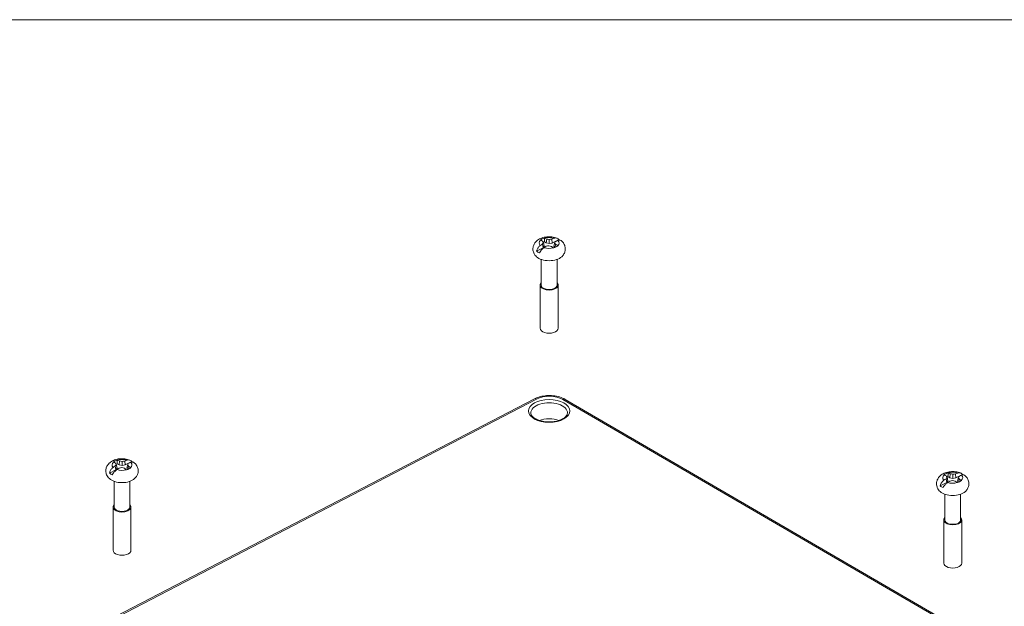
# Model space of a CAD drawing. Header units: millimetres. Extents: x 15 to 916, y 15 to 705.
# Tile 20 of 20: x 608 to 785, y 589 to 695. Entities that reach past the tile are written whole.
import ezdxf

# ---------------------------------------------------------------- set-up
doc = ezdxf.new("R2010")
doc.units = ezdxf.units.MM
doc.header["$LTSCALE"] = 3.333333
for name, color, linetype, lineweight in [('Sketch Geometry (ANSI)', 7, 'Continuous', 9), ('Visible (ANSI)', 7, 'Continuous', 9), ('Visible Narrow (ANSI)', 7, 'Continuous', 9)]:
    doc.layers.add(name, color=color, linetype=linetype, lineweight=lineweight)

# ---------------------------------------------------------------- blocks, each defined once
blk = doc.blocks.new('Borders Hammond border')
at = {"layer": 'Sketch Geometry (ANSI)'}
blk.add_line((271.9, 208.4), (7.5, 208.4), dxfattribs=at)

msp = doc.modelspace()

# ---------------------------------------------------------------- linework, layer by layer
at = {"layer": 'Visible (ANSI)'}
for p, q in [((702.3879, 654.5235), (702.5366, 653.8591)), ((702.5535, 654.6441), (702.8987, 654.4432)), ((702.9766, 655.1498), (702.8987, 654.4432)), ((702.8987, 654.4432), (703.4359, 654.3265)), ((703.4401, 655.0705), (703.4359, 654.3265)), ((703.4359, 654.3265), (703.9843, 654.4264)), ((703.9129, 655.1353), (703.9843, 654.4264)), ((705.157, 655.036), (703.9843, 654.4264)), ((704.4343, 654.4919), (704.2857, 653.832)), ((701.1518, 652.9539), (702.3245, 653.5636)), ((702.2092, 654.2497), (702.3245, 653.5636)), ((702.3245, 653.5636), (702.5366, 653.8591)), ((704.2857, 653.832), (704.4202, 653.6084)), ((704.5865, 654.2129), (704.4852, 653.6335)), ((701.9823, 651.4731), (701.9829, 646.8301)), ((704.8407, 651.4735), (704.8412, 646.8304)), ((701.7954, 646.8301), (701.7964, 639.0562)), ((705.0287, 646.8305), (705.0297, 639.0566)), ((622.3391, 585.5746), (700.7835, 626.3524)), ((706.2984, 626.2603), (780.4245, 583.1206)), ((624.229, 612.9671), (625.4017, 613.5767)), ((625.2864, 614.2628), (625.4017, 613.5767)), ((625.4017, 613.5767), (625.6138, 613.8722)), ((625.4651, 614.5367), (625.6138, 613.8722)), ((625.6307, 614.6572), (625.9759, 614.4563)), ((626.0538, 615.163), (625.9759, 614.4563)), ((625.9759, 614.4563), (626.5131, 614.3397)), ((626.5173, 615.0836), (626.5131, 614.3397)), ((626.5131, 614.3397), (627.0615, 614.4395)), ((626.9901, 615.1485), (627.0615, 614.4395)), ((628.2342, 615.0491), (627.0615, 614.4395)), ((627.5115, 614.505), (627.3629, 613.8451)), ((627.3629, 613.8451), (627.4974, 613.6215)), ((627.6637, 614.226), (627.5624, 613.6466)), ((774.8974, 611.9468), (775.0127, 611.2606)), ((775.0761, 612.2206), (775.2249, 611.5561)), ((775.2417, 612.3412), (775.587, 612.1402)), ((775.6649, 612.8469), (775.587, 612.1402)), ((775.587, 612.1402), (776.1242, 612.0236)), ((776.1283, 612.7676), (776.1242, 612.0236)), ((776.1242, 612.0236), (776.6725, 612.1234)), ((776.6011, 612.8324), (776.6725, 612.1234)), ((777.8452, 612.7331), (776.6725, 612.1234)), ((777.1225, 612.1889), (776.974, 611.529)), ((777.2747, 611.91), (777.1734, 611.3306)), ((625.0595, 611.4863), (625.0601, 606.8432)), ((627.9179, 611.4866), (627.9184, 606.8436)), ((773.84, 610.651), (775.0127, 611.2606)), ((775.0127, 611.2606), (775.2249, 611.5561)), ((776.974, 611.529), (777.1085, 611.3054)), ((774.6705, 609.1702), (774.6711, 604.5271)), ((777.5289, 609.1706), (777.5295, 604.5275)), ((624.8726, 606.8432), (624.8736, 599.0693)), ((628.1059, 606.8436), (628.1069, 599.0697)), ((774.4836, 604.5271), (774.4846, 596.7533)), ((777.717, 604.5275), (777.7179, 596.7537))]:
    msp.add_line(p, q, dxfattribs=at)
for centre, major_axis, ratio, start_param, end_param in [((703.4111, 654.4353), (-1.8109, -0.0002), 0.55002244, 5.19058972, 5.74825408), ((704.658, 644.6054), (-7.5296, 10.4222), 0.46933005, 5.56166583, 5.60503863), ((704.6017, 643.6357), (0.7576, 12.8874), 0.39764419, 0.58832421, 0.62684126), ((704.6263, 644.1149), (-4.1246, 12.233), 0.16276425, 5.67276879, 5.71128585), ((703.4112, 653.8455), (1.6864, 0.0002), 0.55002244, 2.10425921, 2.24455622), ((702.1669, 643.3104), (3.8877, -12.2557), 0.66035084, 2.60345214, 2.64682493), ((702.9428, 643.2397), (9.0916, -9.1653), 0.86046728, 2.24400498, 2.28252203), ((703.814, 643.2262), (9.896, 8.2903), 0.87636766, 0.92944775, 0.96796481), ((704.5894, 643.2729), (4.436, 12.0681), 0.69333908, 0.51560829, 0.55898109), ((702.2232, 644.1521), (-4.5374, -12.086), 0.20662341, 3.72966564, 3.7681827), ((702.1985, 643.6729), (0.3477, -12.905), 0.35378503, 2.51694007, 2.55545713), ((702.2354, 644.6429), (-8.0097, -10.0579), 0.50231829, 3.85250274, 3.89587554), ((703.4112, 653.8455), (2.7805, 0.0003), 0.55002244, 0.80932315, 0.89190983), ((703.4112, 653.8455), (-2.7805, -0.0003), 0.55002244, 0.62215601, 0.89190983), ((704.5894, 643.2729), (4.436, 12.0681), 0.69333908, 0.74153757, 0.78491037), ((702.2354, 644.6429), (-8.0097, -10.0579), 0.50231829, 4.07843202, 4.12180481), ((703.0108, 644.5615), (-11.687, -5.4839), 0.68534688, 4.37100011, 4.40951717), ((703.8821, 644.548), (-11.2761, 6.2856), 0.66944649, 5.07258029, 5.11109735), ((704.658, 644.6054), (-7.5296, 10.4222), 0.46933005, 5.33573655, 5.37910935), ((703.4111, 654.4353), (1.8109, 0.0002), 0.55002244, 5.19058972, 5.74825408), ((702.1669, 643.3104), (3.8877, -12.2557), 0.66035084, 2.37752286, 2.42089566), ((703.4113, 652.6972), (-2.6446, -0.0003), 0.55002244, 0.53508062, 2.60651203), ((703.4121, 646.8303), (1.6167, 0.0002), 0.55002244, 2.655191, 6.76958696), ((703.4121, 646.8303), (1.4292, 0.0002), 0.55002244, 3.14159265, 6.28318531), ((703.413, 639.0564), (1.6167, 0.0002), 0.55002244, 3.14159265, 6.28318531), ((626.4883, 614.4485), (-1.8109, -0.0002), 0.55002244, 5.19058972, 5.74825408), ((625.2441, 603.3236), (3.8877, -12.2557), 0.66035084, 2.60345214, 2.64682493), ((627.6666, 603.2861), (4.436, 12.0681), 0.69333908, 0.74153757, 0.78491037), ((627.7352, 604.6186), (-7.5296, 10.4222), 0.46933005, 5.56166583, 5.60503863), ((627.6789, 603.6488), (0.7576, 12.8874), 0.39764419, 0.58832421, 0.62684126), ((627.7035, 604.128), (-4.1246, 12.233), 0.16276425, 5.67276879, 5.71128585), ((626.4884, 613.8587), (1.6864, 0.0002), 0.55002244, 2.10425921, 2.24455622), ((625.3126, 604.6561), (-8.0097, -10.0579), 0.50231829, 4.07843202, 4.12180481), ((626.088, 604.5746), (-11.687, -5.4839), 0.68534688, 4.37100011, 4.40951717), ((626.02, 603.2529), (9.0916, -9.1653), 0.86046728, 2.24400498, 2.28252203), ((626.9592, 604.5611), (-11.2761, 6.2856), 0.66944649, 5.07258029, 5.11109735), ((626.8912, 603.2394), (9.896, 8.2903), 0.87636766, 0.92944775, 0.96796481), ((627.7352, 604.6186), (-7.5296, 10.4222), 0.46933005, 5.33573655, 5.37910935), ((627.6666, 603.2861), (4.436, 12.0681), 0.69333908, 0.51560829, 0.55898109), ((626.4883, 614.4485), (1.8109, 0.0002), 0.55002244, 5.19058972, 5.74825408), ((625.3004, 604.1652), (-4.5374, -12.086), 0.20662341, 3.72966564, 3.7681827), ((625.2757, 603.686), (0.3477, -12.905), 0.35378503, 2.51694007, 2.55545713), ((625.2441, 603.3236), (3.8877, -12.2557), 0.66035084, 2.37752286, 2.42089566), ((625.3126, 604.6561), (-8.0097, -10.0579), 0.50231829, 3.85250274, 3.89587554), ((626.4884, 613.8587), (2.7805, 0.0003), 0.55002244, 0.80932315, 0.89190983), ((626.4885, 612.7103), (-2.6446, -0.0003), 0.55002244, 0.53508062, 2.60651203), ((626.4884, 613.8587), (-2.7805, -0.0003), 0.55002244, 0.62215601, 0.89190983), ((777.2776, 600.97), (4.436, 12.0681), 0.69333908, 0.74153757, 0.78491037), ((776.0993, 612.1324), (-1.8109, -0.0002), 0.55002244, 5.19058972, 5.74825408), ((777.3462, 602.3025), (-7.5296, 10.4222), 0.46933005, 5.56166583, 5.60503863), ((777.2899, 601.3327), (0.7576, 12.8874), 0.39764419, 0.58832421, 0.62684126), ((777.3145, 601.8119), (-4.1246, 12.233), 0.16276425, 5.67276879, 5.71128585), ((776.0994, 611.5426), (1.6864, 0.0002), 0.55002244, 2.10425921, 2.24455622), ((774.8551, 601.0075), (3.8877, -12.2557), 0.66035084, 2.60345214, 2.64682493), ((775.631, 600.9368), (9.0916, -9.1653), 0.86046728, 2.24400498, 2.28252203), ((776.5022, 600.9233), (9.896, 8.2903), 0.87636766, 0.92944775, 0.96796481), ((777.2776, 600.97), (4.436, 12.0681), 0.69333908, 0.51560829, 0.55898109), ((774.9114, 601.8491), (-4.5374, -12.086), 0.20662341, 3.72966564, 3.7681827), ((774.8868, 601.3699), (0.3477, -12.905), 0.35378503, 2.51694007, 2.55545713), ((774.8551, 601.0075), (3.8877, -12.2557), 0.66035084, 2.37752286, 2.42089566), ((774.9236, 602.34), (-8.0097, -10.0579), 0.50231829, 3.85250274, 3.89587554), ((776.0994, 611.5426), (2.7805, 0.0003), 0.55002244, 0.80932315, 0.89190983), ((776.0994, 611.5426), (-2.7805, -0.0003), 0.55002244, 0.62215601, 0.89190983), ((774.9236, 602.34), (-8.0097, -10.0579), 0.50231829, 4.07843202, 4.12180481), ((775.6991, 602.2586), (-11.687, -5.4839), 0.68534688, 4.37100011, 4.40951717), ((776.5703, 602.2451), (-11.2761, 6.2856), 0.66944649, 5.07258029, 5.11109735), ((777.3462, 602.3025), (-7.5296, 10.4222), 0.46933005, 5.33573655, 5.37910935), ((776.0993, 612.1324), (1.8109, 0.0002), 0.55002244, 5.19058972, 5.74825408), ((776.0995, 610.3943), (-2.6446, -0.0003), 0.55002244, 0.53508062, 2.60651203), ((626.4893, 606.8434), (1.6167, 0.0002), 0.55002244, 2.655191, 6.76958696), ((626.4893, 606.8434), (1.4292, 0.0002), 0.55002244, 3.14159265, 6.28318531), ((776.1003, 604.5273), (1.6167, 0.0002), 0.55002244, 2.655191, 6.76958696), ((776.1003, 604.5273), (1.4292, 0.0002), 0.55002244, 3.14159265, 6.28318531), ((626.4902, 599.0695), (1.6167, 0.0002), 0.55002244, 3.14159265, 6.28318531), ((776.1013, 596.7535), (1.6167, 0.0002), 0.55002244, 3.14159265, 6.28318531)]:
    msp.add_ellipse(centre, major_axis=major_axis, ratio=ratio, start_param=start_param, end_param=end_param, dxfattribs=at)
for points, knots in [([(701.1365, 651.9552), (700.9407, 652.1368), (700.7594, 652.3683), (700.5535, 652.858), (700.5009, 653.0857), (700.49, 653.5238), (700.5221, 653.7313), (700.6495, 654.123), (700.7476, 654.304), (701.001, 654.6514), (701.1635, 654.8053), (701.563, 655.1031), (701.8074, 655.2263), (702.3576, 655.4296), (702.6676, 655.4969), (703.2931, 655.5611), (703.6082, 655.5583), (704.2293, 655.4826), (704.535, 655.4102), (704.8337, 655.2925), (704.8386, 655.2906), (704.8435, 655.2886)], [3.36354495, 3.36354495, 3.36354495, 3.36354495, 3.67139389, 3.67139389, 3.88502304, 3.88502304, 4.07567389, 4.07567389, 4.28029689, 4.28029689, 4.53437151, 4.53437151, 4.87803767, 4.87803767, 5.28513637, 5.28513637, 5.68768943, 5.68768943, 6.09094296, 6.09094296, 6.09768341, 6.09768341, 6.09768341, 6.09768341]), ([(704.3342, 655.2924), (704.4176, 655.3201), (704.5032, 655.3344), (704.6975, 655.3382), (704.8319, 655.304), (705.0126, 655.1981), (705.0951, 655.1229), (705.157, 655.036)], [0.738553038, 0.738553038, 0.738553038, 0.738553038, 0.776114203, 0.776114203, 0.835953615, 0.835953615, 0.883958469, 0.883958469, 0.883958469, 0.883958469]), ([(705.5694, 654.8692), (705.5559, 654.8804), (705.5417, 654.8904), (705.4548, 654.9415), (705.3464, 654.9606), (705.1764, 654.9426), (705.0984, 654.9239), (705.0188, 654.8939)], [0.105657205, 0.105657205, 0.105657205, 0.105657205, 0.117567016, 0.117567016, 0.177406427, 0.177406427, 0.214967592, 0.214967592, 0.214967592, 0.214967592]), ([(705.5696, 654.8695), (705.7181, 654.7489), (705.8596, 654.6052), (706.1051, 654.2561), (706.2085, 654.049), (706.3224, 653.6141), (706.3406, 653.3927), (706.2972, 652.972), (706.2396, 652.7738), (706.0663, 652.3986), (705.9455, 652.2276), (705.7722, 652.0385), (705.7297, 651.996), (705.6864, 651.9558)], [0.16196934, 0.16196934, 0.16196934, 0.16196934, 0.38799818, 0.38799818, 0.61402702, 0.61402702, 0.81378284, 0.81378284, 1.00580164, 1.00580164, 1.22395089, 1.22395089, 1.29211354, 1.29211354, 1.29211354, 1.29211354]), ([(701.1518, 652.9539), (701.1842, 653.0912), (701.238, 653.2386), (701.3697, 653.5066), (701.4778, 653.6659), (701.647, 653.8501), (701.7245, 653.9202), (701.8034, 653.9768)], [0.069565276, 0.069565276, 0.069565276, 0.069565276, 0.118136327, 0.118136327, 0.177695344, 0.177695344, 0.214972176, 0.214972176, 0.214972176, 0.214972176]), ([(702.488, 653.5783), (702.4046, 653.5236), (702.319, 653.4573), (702.1247, 653.2858), (701.9904, 653.1406), (701.8097, 652.9019), (701.7273, 652.7735), (701.6654, 652.655)], [0.738553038, 0.738553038, 0.738553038, 0.738553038, 0.776114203, 0.776114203, 0.835953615, 0.835953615, 0.883958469, 0.883958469, 0.883958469, 0.883958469]), ([(706.2984, 626.2603), (705.993, 626.438), (705.6539, 626.5799), (704.9317, 626.7967), (704.5485, 626.8712), (703.7647, 626.952), (703.3641, 626.9581), (702.575, 626.9019), (702.1866, 626.8395), (701.4494, 626.647), (701.1006, 626.5173), (700.7835, 626.3524)], [-0.78524587, -0.78524587, -0.78524587, -0.78524587, -0.47114752, -0.47114752, -0.15704917, -0.15704917, 0.15704917, 0.15704917, 0.47114752, 0.47114752, 0.78524587, 0.78524587, 0.78524587, 0.78524587]), ([(706.7122, 623.7858), (706.704, 623.5894), (706.6149, 623.3773), (706.2678, 623.0112), (706.0781, 622.8665), (705.6153, 622.6112), (705.3446, 622.4999), (704.7423, 622.3231), (704.4101, 622.2584), (703.7189, 622.1859), (703.3599, 622.1789), (702.6557, 622.2243), (702.3107, 622.277), (701.6748, 622.4343), (701.3834, 622.5385), (700.8865, 622.7808), (700.68, 622.9184), (700.3643, 623.2032), (700.2562, 623.3494), (700.1452, 623.59), (700.1218, 623.6882), (700.1177, 623.7849)], [3.92162612, 3.92162612, 3.92162612, 3.92162612, 4.37948496, 4.37948496, 4.68252056, 4.68252056, 4.97944507, 4.97944507, 5.28129752, 5.28129752, 5.58654565, 5.58654565, 5.89215665, 5.89215665, 6.19501126, 6.19501126, 6.49282424, 6.49282424, 6.79166364, 6.79166364, 7.01721768, 7.01721768, 7.01721768, 7.01721768]), ([(624.2137, 611.9683), (624.0179, 612.1499), (623.8366, 612.3815), (623.6307, 612.8711), (623.5781, 613.0989), (623.5672, 613.537), (623.5993, 613.7444), (623.7267, 614.1362), (623.8248, 614.3172), (624.0782, 614.6646), (624.2407, 614.8184), (624.6402, 615.1163), (624.8846, 615.2394), (625.4348, 615.4427), (625.7448, 615.51), (626.3703, 615.5742), (626.6854, 615.5714), (627.3065, 615.4957), (627.6122, 615.4233), (627.9109, 615.3057), (627.9158, 615.3037), (627.9207, 615.3018)], [3.36354495, 3.36354495, 3.36354495, 3.36354495, 3.67139389, 3.67139389, 3.88502304, 3.88502304, 4.07567389, 4.07567389, 4.28029689, 4.28029689, 4.53437151, 4.53437151, 4.87803767, 4.87803767, 5.28513637, 5.28513637, 5.68768943, 5.68768943, 6.09094296, 6.09094296, 6.09768341, 6.09768341, 6.09768341, 6.09768341]), ([(627.4114, 615.3055), (627.4948, 615.3332), (627.5804, 615.3475), (627.7747, 615.3513), (627.9091, 615.3171), (628.0898, 615.2112), (628.1723, 615.1361), (628.2342, 615.0491)], [0.738553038, 0.738553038, 0.738553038, 0.738553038, 0.776114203, 0.776114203, 0.835953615, 0.835953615, 0.883958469, 0.883958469, 0.883958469, 0.883958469]), ([(624.229, 612.9671), (624.2614, 613.1043), (624.3152, 613.2517), (624.4469, 613.5197), (624.555, 613.6791), (624.7242, 613.8632), (624.8017, 613.9333), (624.8806, 613.9899)], [0.069565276, 0.069565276, 0.069565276, 0.069565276, 0.118136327, 0.118136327, 0.177695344, 0.177695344, 0.214972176, 0.214972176, 0.214972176, 0.214972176]), ([(625.5652, 613.5915), (625.4818, 613.5368), (625.3962, 613.4704), (625.2019, 613.299), (625.0675, 613.1537), (624.8869, 612.9151), (624.8045, 612.7867), (624.7426, 612.6682)], [0.738553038, 0.738553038, 0.738553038, 0.738553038, 0.776114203, 0.776114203, 0.835953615, 0.835953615, 0.883958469, 0.883958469, 0.883958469, 0.883958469]), ([(628.6466, 614.8823), (628.6331, 614.8936), (628.6189, 614.9035), (628.532, 614.9546), (628.4236, 614.9737), (628.2536, 614.9557), (628.1756, 614.937), (628.096, 614.9071)], [0.105657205, 0.105657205, 0.105657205, 0.105657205, 0.117567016, 0.117567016, 0.177406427, 0.177406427, 0.214967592, 0.214967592, 0.214967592, 0.214967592]), ([(628.6468, 614.8826), (628.7953, 614.7621), (628.9368, 614.6183), (629.1823, 614.2693), (629.2857, 614.0622), (629.3996, 613.6273), (629.4178, 613.4059), (629.3744, 612.9851), (629.3168, 612.787), (629.1435, 612.4117), (629.0227, 612.2408), (628.8493, 612.0516), (628.8069, 612.0091), (628.7636, 611.9689)], [0.16196934, 0.16196934, 0.16196934, 0.16196934, 0.38799818, 0.38799818, 0.61402702, 0.61402702, 0.81378284, 0.81378284, 1.00580164, 1.00580164, 1.22395089, 1.22395089, 1.29211354, 1.29211354, 1.29211354, 1.29211354]), ([(773.8247, 609.6523), (773.6289, 609.8339), (773.4476, 610.0654), (773.2417, 610.555), (773.1891, 610.7828), (773.1782, 611.2209), (773.2103, 611.4284), (773.3377, 611.8201), (773.4358, 612.0011), (773.6892, 612.3485), (773.8518, 612.5024), (774.2513, 612.8002), (774.4956, 612.9233), (775.0458, 613.1266), (775.3559, 613.1939), (775.9814, 613.2582), (776.2964, 613.2553), (776.9175, 613.1796), (777.2232, 613.1072), (777.5219, 612.9896), (777.5269, 612.9877), (777.5318, 612.9857)], [3.36354495, 3.36354495, 3.36354495, 3.36354495, 3.67139389, 3.67139389, 3.88502304, 3.88502304, 4.07567389, 4.07567389, 4.28029689, 4.28029689, 4.53437151, 4.53437151, 4.87803767, 4.87803767, 5.28513637, 5.28513637, 5.68768943, 5.68768943, 6.09094296, 6.09094296, 6.09768341, 6.09768341, 6.09768341, 6.09768341]), ([(777.0224, 612.9894), (777.1058, 613.0171), (777.1914, 613.0315), (777.3858, 613.0353), (777.5202, 613.0011), (777.7008, 612.8951), (777.7833, 612.82), (777.8452, 612.7331)], [0.738553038, 0.738553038, 0.738553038, 0.738553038, 0.776114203, 0.776114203, 0.835953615, 0.835953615, 0.883958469, 0.883958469, 0.883958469, 0.883958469]), ([(778.2576, 612.5663), (778.2441, 612.5775), (778.23, 612.5875), (778.143, 612.6386), (778.0346, 612.6576), (777.8646, 612.6397), (777.7866, 612.621), (777.7071, 612.591)], [0.105657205, 0.105657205, 0.105657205, 0.105657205, 0.117567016, 0.117567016, 0.177406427, 0.177406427, 0.214967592, 0.214967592, 0.214967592, 0.214967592]), ([(778.2579, 612.5666), (778.4063, 612.446), (778.5478, 612.3023), (778.7933, 611.9532), (778.8967, 611.7461), (779.0106, 611.3112), (779.0288, 611.0898), (778.9854, 610.6691), (778.9278, 610.4709), (778.7545, 610.0957), (778.6337, 609.9247), (778.4604, 609.7356), (778.4179, 609.6931), (778.3746, 609.6528)], [0.16196934, 0.16196934, 0.16196934, 0.16196934, 0.38799818, 0.38799818, 0.61402702, 0.61402702, 0.81378284, 0.81378284, 1.00580164, 1.00580164, 1.22395089, 1.22395089, 1.29211354, 1.29211354, 1.29211354, 1.29211354]), ([(773.84, 610.651), (773.8724, 610.7883), (773.9263, 610.9356), (774.0579, 611.2037), (774.166, 611.363), (774.3352, 611.5472), (774.4127, 611.6173), (774.4916, 611.6739)], [0.069565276, 0.069565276, 0.069565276, 0.069565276, 0.118136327, 0.118136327, 0.177695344, 0.177695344, 0.214972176, 0.214972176, 0.214972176, 0.214972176]), ([(775.1763, 611.2754), (775.0928, 611.2207), (775.0072, 611.1543), (774.8129, 610.9829), (774.6786, 610.8377), (774.498, 610.599), (774.4155, 610.4706), (774.3536, 610.3521)], [0.738553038, 0.738553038, 0.738553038, 0.738553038, 0.776114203, 0.776114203, 0.835953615, 0.835953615, 0.883958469, 0.883958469, 0.883958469, 0.883958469])]:
    msp.add_open_spline(points, degree=3, knots=knots, dxfattribs=at)
for points, degree in [([(701.8531, 654.9429), (701.8564, 654.9415), (701.8598, 654.94), (701.8631, 654.9385)], 3), ([(702.5777, 655.3196), (702.5643, 654.9727), (702.5535, 654.6441)], 2), ([(702.5882, 655.3155), (702.5847, 655.3169), (702.5812, 655.3182), (702.5777, 655.3196)], 3), ([(704.3342, 655.2924), (704.3305, 655.2911), (704.3268, 655.2899), (704.3231, 655.2886)], 3), ([(705.0082, 654.8899), (705.0118, 654.8912), (705.0153, 654.8926), (705.0188, 654.8939)], 3), ([(701.814, 653.9843), (701.8105, 653.9818), (701.8069, 653.9793), (701.8034, 653.9768)], 3), ([(702.488, 653.5783), (702.4917, 653.5808), (702.4955, 653.5832), (702.4991, 653.5855)], 3), ([(704.2341, 653.5587), (704.2376, 653.5562), (704.2411, 653.5537), (704.2446, 653.5511)], 3), ([(704.9691, 653.9278), (704.9658, 653.9304), (704.9625, 653.933), (704.9591, 653.9356)], 3), ([(625.6548, 615.3327), (625.6415, 614.9859), (625.6307, 614.6572)], 2), ([(625.6654, 615.3286), (625.6619, 615.33), (625.6584, 615.3314), (625.6548, 615.3327)], 3), ([(624.8912, 613.9974), (624.8877, 613.995), (624.8841, 613.9924), (624.8806, 613.9899)], 3), ([(624.9303, 614.9561), (624.9336, 614.9546), (624.937, 614.9532), (624.9403, 614.9517)], 3), ([(625.5652, 613.5915), (625.5689, 613.5939), (625.5727, 613.5963), (625.5763, 613.5987)], 3), ([(627.3113, 613.5718), (627.3148, 613.5693), (627.3183, 613.5668), (627.3218, 613.5643)], 3), ([(627.4114, 615.3055), (627.4077, 615.3043), (627.404, 615.303), (627.4003, 615.3017)], 3), ([(628.0463, 613.9409), (628.043, 613.9435), (628.0397, 613.9462), (628.0363, 613.9487)], 3), ([(628.0854, 614.903), (628.089, 614.9044), (628.0925, 614.9057), (628.096, 614.9071)], 3), ([(774.5413, 612.64), (774.5446, 612.6386), (774.548, 612.6371), (774.5513, 612.6356)], 3), ([(775.2659, 613.0166), (775.2525, 612.6698), (775.2417, 612.3412)], 2), ([(775.2764, 613.0125), (775.2729, 613.0139), (775.2694, 613.0153), (775.2659, 613.0166)], 3), ([(777.0224, 612.9894), (777.0187, 612.9882), (777.015, 612.987), (777.0113, 612.9857)], 3), ([(777.6965, 612.5869), (777.7, 612.5883), (777.7035, 612.5897), (777.7071, 612.591)], 3), ([(774.5022, 611.6814), (774.4987, 611.6789), (774.4951, 611.6764), (774.4916, 611.6739)], 3), ([(775.1763, 611.2754), (775.18, 611.2778), (775.1837, 611.2802), (775.1874, 611.2826)], 3), ([(776.9223, 611.2558), (776.9258, 611.2533), (776.9293, 611.2507), (776.9328, 611.2482)], 3), ([(777.6573, 611.6248), (777.654, 611.6275), (777.6507, 611.6301), (777.6474, 611.6327)], 3)]:
    msp.add_open_spline(points, degree=degree, dxfattribs=at)
at = {"layer": 'Visible Narrow (ANSI)'}
for p, q in [((622.7233, 585.5311), (701.1677, 626.3089)), ((705.8792, 626.236), (780.0052, 583.0963))]:
    msp.add_line(p, q, dxfattribs=at)
for centre, major_axis, ratio, start_param, end_param in [((703.4111, 654.4371), (-1.7967, -0.0002), 0.55002244, 5.75073601, 6.75890412), ((703.4111, 654.4371), (1.7967, 0.0002), 0.55002244, 1.03834703, 2.04651514), ((703.4111, 654.4371), (1.7967, 0.0002), 0.55002244, 5.75073601, 6.75890412), ((703.4111, 654.4371), (-1.7967, -0.0002), 0.55002244, 1.03834703, 2.04651514), ((701.1678, 625.613), (-0.3844, 0.7394), 0.57355402, 5.54703432, 6.28318531), ((703.4567, 624.976), (3.3333, 0.0005), 0.55018972, 0.75716908, 2.32766082), ((705.8793, 625.5401), (0.4192, 0.7202), 0.60705116, 0, 0.76445776), ((703.4149, 623.8271), (-3.2981, -0.0004), 0.55002244, 3.11859211, 6.30618585), ((703.4153, 621.0189), (-3.1807, -0.0004), 0.55002244, 4.11290196, 5.311876), ((703.4153, 620.6831), (2.7643, 0.0003), 0.55002244, 1.4657329, 1.67585975), ((626.4883, 614.4502), (1.7967, 0.0002), 0.55002244, 1.03834703, 2.04651514), ((626.4883, 614.4502), (-1.7967, -0.0002), 0.55002244, 5.75073601, 6.75890412), ((626.4883, 614.4502), (-1.7967, -0.0002), 0.55002244, 1.03834703, 2.04651514), ((626.4883, 614.4502), (1.7967, 0.0002), 0.55002244, 5.75073601, 6.75890412), ((776.0993, 612.1342), (-1.7967, -0.0002), 0.55002244, 5.75073601, 6.75890412), ((776.0993, 612.1342), (1.7967, 0.0002), 0.55002244, 1.03834703, 2.04651514), ((776.0993, 612.1342), (1.7967, 0.0002), 0.55002244, 5.75073601, 6.75890412), ((776.0993, 612.1342), (-1.7967, -0.0002), 0.55002244, 1.03834703, 2.04651514)]:
    msp.add_ellipse(centre, major_axis=major_axis, ratio=ratio, start_param=start_param, end_param=end_param, dxfattribs=at)
msp.add_ellipse((703.4149, 624.1629), major_axis=(-3.7145, -0.0005), ratio=0.55002244, dxfattribs=at)

# ---------------------------------------------------------------- block references
at = {"xscale": 3.333333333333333, "yscale": 3.333333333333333, "zscale": 3.333333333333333}
msp.add_blockref('Borders Hammond border', (0, 0), dxfattribs=at)

doc.saveas('drawing.dxf')
